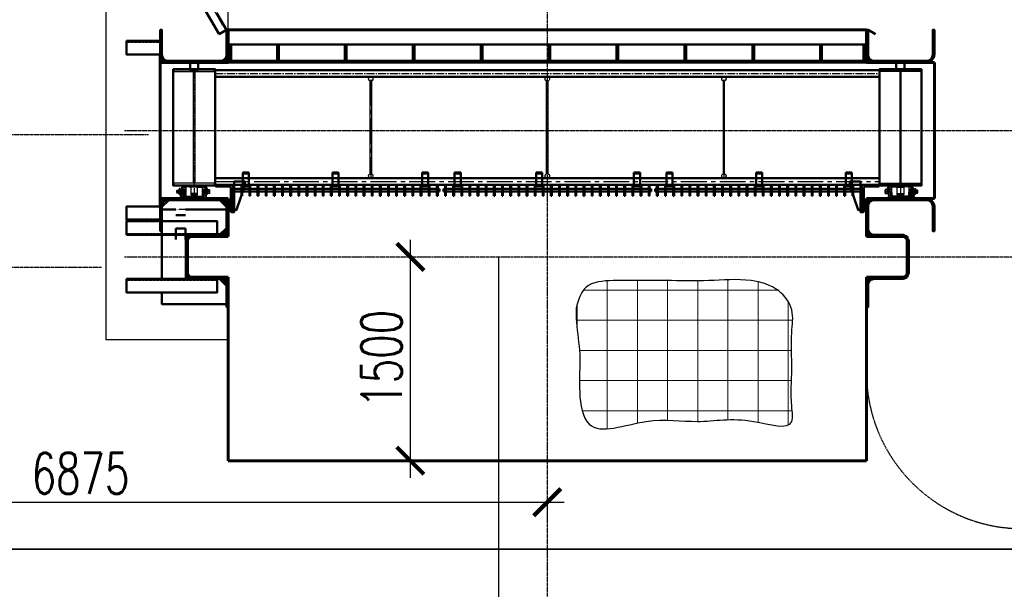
# Model space of a CAD drawing. Header units: millimetres. Extents: x 42975 to 708721, y 118172 to 172014.
# Tile 11 of 73: x 315689 to 322940, y 128891 to 133082. Entities that reach past the tile are written whole.
import ezdxf

# ---------------------------------------------------------------- set-up
doc = ezdxf.new("R2010")
doc.units = ezdxf.units.MM
for name, pattern in [('ACAD_ISO02W100', [15, 12, -3]), ('CENTER2', [28.575, 19.05, -3.175, 3.175, -3.175]), ('ГТО-1 Пунктир', [7, 5, -2]), ('осевая', [50.8, 31.75, -6.35, 6.35, -6.35]), ('штриховая 04-2', [6, 4, -2])]:
    doc.linetypes.add(name, pattern=pattern)
doc.layers.get('Defpoints').update_dxf_attribs({"color": 8})
for name, color, linetype, lineweight in [('ГТО-2_Бетон_025', 7, 'Continuous', 25), ('ГТО-2_Бетон_060', 3, 'Continuous', 60), ('ГТО-2_Линии_035', 2, 'Continuous', 35), ('ГТО-2_Оси_025', 6, 'осевая', 25), ('ГТО-2_Пунктир_025', 151, 'ГТО-1 Пунктир', 25), ('ГТО-2_Размеры_035', 2, 'Continuous', 35), ('ОЗиМ Линии', 7, 'Continuous', 25), ('ОЗиМ Металл', 1, 'Continuous', 50), ('ОЗиМ Металл штрих', 230, 'штриховая 04-2', 25), ('ОЗиМ Невидимый', 7, 'ACAD_ISO02W100', 25), ('ОЗиМ Размеры', 2, 'Continuous', 25), ('ОЗИМ_Штриховка', 252, 'Continuous', 18)]:
    doc.layers.add(name, color=color, linetype=linetype, lineweight=lineweight)
doc.layers.add('ГТО-2_Штриховка_018', color=7, linetype='Continuous', lineweight=18, true_color=0x6b6b6b)
doc.layers.add('ОЗиМ Оси', color=4, linetype='CENTER2')
doc.layers.add('ОЗИМ_Размеры', color=7, linetype='Continuous')
doc.styles.add('RomanS', font='romans.shx', dxfattribs={"width": 0.7})
doc.dimstyles.new('M100', dxfattribs={"dimscale": 100, "dimtxt": 3, "dimasz": 2, "dimexe": 1.25, "dimexo": 0.625, "dimtad": 3, "dimtoh": 1, "dimdec": 0, "dimtxsty": 'RomanS', "dimblk": 'OBLIQUE', "dimcen": 3, "dimclrt": 2, "dimaunit": 1, "dimadec": 4, "dimazin": 0, "dimtfac": 1, "dimtdec": 0, "dimtmove": 0, "dimatfit": 3, "dimfxl": 1, "dimtfill": 1, "dimarcsym": 0})
doc.dimstyles.new('MOSOBL 1-100 (мм)', dxfattribs={"dimscale": 100, "dimtxt": 3, "dimasz": 2, "dimexe": 1.25, "dimexo": 0.625, "dimtad": 1, "dimdec": 0, "dimzin": 9, "dimtxsty": 'RomanS', "dimblk": 'ARCHTICK', "dimcen": 2.5, "dimdle": 1.25, "dimclrd": 7, "dimclre": 7, "dimclrt": 2, "dimadec": 0, "dimazin": 0, "dimtfac": 1, "dimtdec": 0, "dimtmove": 1, "dimatfit": 3, "dimfxl": 1, "dimtfill": 1, "dimlwd": 25, "dimlwe": 25, "dimarcsym": 0})
pattern_1 = [(135, (-21397.2945, -32584.423), (-6.735192, -6.735192), [])]
pattern_2 = [(135, (-21397.2945, -32404.423), (-6.735192, -6.735192), [])]
pattern_3 = [(225, (-21106.835, -32584.423), (6.735192, -6.735192), [])]

# ---------------------------------------------------------------- blocks, each defined once
blk = doc.blocks.new('_Oblique')
at = {"color": 0, "linetype": 'ByBlock', "lineweight": -2}
blk.add_line((-0.5, -0.5), (0.5, 0.5), dxfattribs=at)
blk = doc.blocks.new('*D51')
at = {"layer": 'Defpoints', "color": 0, "transparency": 16777216}
for p in [(370324.6, 134437.2), (307024.6, 128737.2), (370324.6, 121155.3)]:
    blk.add_point(p, dxfattribs=at)
at = {"layer": 'ОЗИМ_Размеры', "color": 0, "lineweight": -2, "transparency": 16777216}
for p, q in [((370324.6, 134374.7), (370324.6, 121030.3)), ((307024.6, 128674.7), (307024.6, 121030.3)), ((307024.6, 121155.3), (370324.6, 121155.3))]:
    blk.add_line(p, q, dxfattribs=at)
at = {"layer": 'ОЗИМ_Размеры', "color": 0, "lineweight": -2, "transparency": 16777216, "xscale": 200, "yscale": 200, "zscale": 200, "rotation": 180}
blk.add_blockref('_Oblique', (307024.6, 121155.3), dxfattribs=at)
at = {"layer": 'ОЗИМ_Размеры', "color": 0, "lineweight": -2, "transparency": 16777216, "xscale": 200, "yscale": 200, "zscale": 200}
blk.add_blockref('_Oblique', (370324.6, 121155.3), dxfattribs=at)
at = {"layer": 'ОЗИМ_Размеры', "color": 2, "transparency": 16777216, "insert": (338674.6, 121367.8), "char_height": 300, "attachment_point": 5, "style": 'RomanS', "bg_fill": 3, "box_fill_scale": 1.1, "bg_fill_color": 256, "bg_fill_true_color": 13158600, "bg_fill_transparency": 0}
blk.add_mtext('63300', dxfattribs=at)
blk = doc.blocks.new('A$C09596088')
at = {"layer": 'ГТО-2_Бетон_060'}
for p, q in [((2350, -1660), (-2350, -1660)), ((-2350, -1660), (-2350, -1900)), ((2350, -1900), (2350, -1660)), ((-2350, -1900), (-2850, -1900)), ((-2850, -1900), (-2850, -2900)), ((2850, -1900), (2350, -1900)), ((2850, -2900), (2850, -1900)), ((-2850, -2900), (-2350, -2900)), ((-2350, -2900), (-2350, -3180)), ((2350, -3180), (2350, -2900)), ((2350, -2900), (2850, -2900)), ((-2350, -3180), (-2650, -3180)), ((-2650, -3180), (-2650, -3480)), ((2650, -3180), (2350, -3180)), ((2650, -3480), (2650, -3180)), ((-2650, -3480), (-2350, -3480)), ((-2350, -3480), (-2350, -4830)), ((2350, -4830), (2350, -3480)), ((2350, -3480), (2650, -3480)), ((-2350, -4830), (2350, -4830))]:
    blk.add_line(p, q, dxfattribs=at)
blk = doc.blocks.new('A$C4CA01584')
blk.add_line((59, 130), (62, 127))
at = {"layer": 'ОЗиМ Линии'}
for p, q in [((42, 146), (42, 130)), ((50, 146), (42, 146)), ((50, 130), (50, 146)), ((114, 180), (415, 180)), ((114, 164), (138, 164)), ((138, 164), (138, 180)), ((138, 164), (138, 44)), ((138, 164), (138, 134)), ((312, 164), (212, 164)), ((212, 164), (212, 60)), ((312, 60), (312, 164)), ((386, 164), (386, 180)), ((386, 44), (386, 164)), ((386, 164), (414, 164)), ((414, 164), (415, 164)), ((12, 120), (7, 115)), ((7, 85), (7, 115)), ((12, 80), (7, 85)), ((8, 116), (30, 116)), ((8, 84), (30, 84)), ((12, 120), (30, 120)), ((12, 80), (12, 120)), ((30, 80), (12, 80)), ((30, 127), (34, 130)), ((30, 73), (30, 127)), ((34, 70), (30, 73)), ((34, 130), (59, 130)), ((34, 100), (59, 100)), ((59, 70), (34, 70)), ((42, 62), (42, 70)), ((50, 70), (50, 62)), ((62, 73), (59, 70)), ((64, 65), (59, 60)), ((59, 30), (59, 60)), ((64, 25), (59, 30)), ((60, 61), (82, 61)), ((60, 29), (82, 29)), ((62, 63), (62, 137)), ((68, 137), (62, 137)), ((64, 65), (82, 65)), ((64, 25), (64, 65)), ((82, 25), (64, 25)), ((68, 137), (68, 137)), ((68, 65), (68, 134)), ((68, 134), (84, 134)), ((82, 72), (86, 75)), ((82, 18), (82, 72)), ((86, 15), (82, 18)), ((84, 134), (84, 75)), ((90, 120), (84, 120)), ((90, 81), (84, 81)), ((86, 75), (111, 75)), ((102, 15), (86, 15)), ((90, 75), (90, 137)), ((90, 137), (96, 137)), ((94, 91), (94, 75)), ((102, 91), (94, 91)), ((94, 7), (94, 15)), ((96, 124), (96, 143)), ((96, 143), (112, 143)), ((96, 124), (96, 91)), ((102, 75), (102, 91)), ((120, 20), (102, 20)), ((102, 0), (102, 18)), ((102, 15), (102, 7)), ((102, 7), (422, 8)), ((422, 0), (102, 0)), ((111, 75), (114, 72)), ((112, 124), (112, 143)), ((138, 135), (112, 135)), ((112, 124), (112, 108)), ((112, 108), (112, 75)), ((114, 82), (114, 20)), ((120, 82), (114, 82)), ((114, 72), (114, 20)), ((136, 90), (120, 90)), ((120, 90), (120, 14)), ((120, 74), (136, 74)), ((136, 24), (120, 24)), ((120, 14), (404, 14)), ((136, 24), (136, 90)), ((212, 24), (136, 24)), ((148, 34), (376, 34)), ((302, 71), (222, 71)), ((222, 57), (222, 71)), ((302, 64), (222, 64)), ((222, 57), (222, 50)), ((222, 55), (302, 55)), ((222, 50), (302, 50)), ((302, 55), (302, 71)), ((302, 50), (302, 55)), ((388, 24), (312, 24)), ((386, 135), (412, 135)), ((404, 90), (388, 90)), ((388, 90), (388, 24)), ((388, 74), (404, 74)), ((388, 24), (404, 24)), ((404, 20), (404, 90)), ((404, 73), (408, 76)), ((404, 14), (404, 73)), ((404, 20), (422, 20)), ((408, 76), (433, 76)), ((433, 46), (408, 46)), ((412, 109), (412, 144)), ((412, 144), (428, 144)), ((412, 109), (412, 76)), ((422, 20), (422, 0)), ((433, 16), (422, 16)), ((428, 144), (428, 76)), ((428, 138), (434, 138)), ((433, 76), (436, 73)), ((436, 19), (433, 16)), ((434, 138), (434, 101)), ((434, 121), (439, 121)), ((434, 101), (434, 75)), ((434, 81), (440, 81)), ((436, 73), (436, 19)), ((439, 135), (439, 61)), ((440, 134), (455, 134)), ((440, 61), (455, 61)), ((455, 135), (455, 61)), ((455, 128), (459, 131)), ((455, 74), (455, 128)), ((459, 71), (455, 74)), ((459, 131), (484, 131)), ((484, 101), (459, 101)), ((484, 71), (459, 71)), ((484, 131), (487, 128)), ((487, 74), (484, 71)), ((487, 128), (487, 74))]:
    blk.add_line(p, q, dxfattribs=at)
for centre, radius, start, end in [((114, 134), 46, 90.0138, 180.0138), ((114, 134), 30, 90.0138, 180.0138), ((409, 135), 46, 0.2134, 82.9835), ((409, 135), 30, 0.2134, 79.6044), ((65, 115), 34.2, 154.006, 206.0217), ((65, 85), 34.2, 154.006, 206.0217), ((46, 62), 4.01, 181.9023, 4.2363), ((28, 115), 34.2, 334.006, 26.0217), ((28, 85), 34.2, 334.006, 26.0217), ((116, 60), 34.2, 154.006, 206.0217), ((116, 30), 34.2, 154.006, 206.0217), ((98, 7), 4.01, 181.9023, 4.2363), ((80, 60), 34.2, 334.006, 26.0217), ((80, 30), 34.2, 343.7778, 26.0217), ((148, 44), 10, 180.0138, 270.0138), ((222, 60), 10, 180.0138, 270.0138), ((212, 34), 10, 270.0138, 0.0138), ((302, 60), 10, 270.0138, 0.0138), ((312, 34), 10, 180.0138, 270.0138), ((376, 44), 10, 270.0138, 0.0138), ((438, 61), 34.2, 154.006, 206.0217), ((438, 31), 34.2, 154.006, 197.7367), ((402, 61), 34.2, 334.006, 26.0217), ((402, 31), 34.2, 334.006, 26.0217), ((490, 116), 34.2, 154.006, 206.0217), ((490, 86), 34.2, 154.006, 206.0217), ((453, 116), 34.2, 334.006, 26.0217), ((453, 86), 34.2, 334.006, 26.0217)]:
    blk.add_arc(centre, radius, start, end, dxfattribs=at)
at = {"layer": 'ОЗиМ Металл'}
for p, q in [((86, 45), (111, 45)), ((102, 18), (102, 20)), ((102, 20), (102, 20)), ((102, 20), (102, 20)), ((302, 34), (302, 34)), ((439, 61), (440, 61))]:
    blk.add_line(p, q, dxfattribs=at)
at = {"layer": 'ОЗиМ Металл штрих', "ltscale": 0.8}
for p, q in [((212, 164), (138, 164)), ((312, 164), (386, 164))]:
    blk.add_line(p, q, dxfattribs=at)
at = {"layer": 'ОЗиМ Металл штрих', "ltscale": 0.5}
for p, q in [((42, 70), (42, 130)), ((50, 70), (50, 130)), ((94, 15), (94, 75)), ((102, 15), (102, 75)), ((112, 124), (138, 124)), ((136, 24), (136, 14)), ((386, 125), (412, 125)), ((388, 24), (388, 14))]:
    blk.add_line(p, q, dxfattribs=at)
at = {"layer": 'ОЗиМ Оси', "ltscale": 0.5}
for p, q in [((0, 100), (141, 100)), ((145, 45), (49, 45)), ((377, 46), (445, 46)), ((496, 101), (384, 101))]:
    blk.add_line(p, q, dxfattribs=at)
blk = doc.blocks.new('Блок крепления панели ст')
at = {"layer": 'ОЗиМ Металл'}
for p, q in [((-16742.7, -79.6), (-16742.7, -179.6)), ((-16697.7, -79.6), (-16742.7, -79.6)), ((-16697.7, -79.6), (-16697.7, -179.6)), ((-16697.7, -179.6), (-16742.7, -179.6))]:
    blk.add_line(p, q, dxfattribs=at)
at = {"layer": 'ОЗиМ Металл штрих'}
blk.add_line((-16697.7, -89.6), (-16742.7, -89.6), dxfattribs=at)
blk = doc.blocks.new('ОЗиМ_Реш.план')
at = {"layer": 'ОЗиМ Металл'}
for p, q in [((17, 83.5), (17, 3.5)), ((17, 83.5), (23, 83.5)), ((23, 3.5), (23, 83.5)), ((77, 83.5), (77, 3.5)), ((77, 83.5), (83, 83.5)), ((83, 3.5), (83, 83.5)), ((137, 83.5), (137, 3.5)), ((137, 83.5), (143, 83.5)), ((143, 3.5), (143, 83.5)), ((197, 83.5), (197, 3.5)), ((197, 83.5), (203, 83.5)), ((203, 3.5), (203, 83.5)), ((257, 83.5), (257, 3.5)), ((257, 83.5), (263, 83.5)), ((263, 3.5), (263, 83.5)), ((317, 83.5), (317, 3.5)), ((317, 83.5), (323, 83.5)), ((323, 3.5), (323, 83.5)), ((377, 83.5), (377, 3.5)), ((377, 83.5), (383, 83.5)), ((383, 3.5), (383, 83.5)), ((437, 83.5), (437, 3.5)), ((437, 83.5), (443, 83.5)), ((443, 3.5), (443, 83.5)), ((497, 83.5), (497, 3.5)), ((497, 83.5), (503, 83.5)), ((503, 3.5), (503, 83.5)), ((557, 83.5), (557, 3.5)), ((557, 83.5), (563, 83.5)), ((563, 3.5), (563, 83.5)), ((617, 83.5), (617, 3.5)), ((617, 83.5), (623, 83.5)), ((623, 3.5), (623, 83.5)), ((677, 83.5), (677, 3.5)), ((677, 83.5), (683, 83.5)), ((683, 3.5), (683, 83.5)), ((737, 83.5), (737, 3.5)), ((737, 83.5), (743, 83.5)), ((743, 3.5), (743, 83.5)), ((797, 83.5), (797, 3.5)), ((797, 83.5), (803, 83.5)), ((803, 3.5), (803, 83.5)), ((857, 83.5), (857, 3.5)), ((857, 83.5), (863, 83.5)), ((863, 3.5), (863, 83.5)), ((917, 83.5), (917, 3.5)), ((917, 83.5), (923, 83.5)), ((923, 3.5), (923, 83.5)), ((977, 83.5), (977, 3.5)), ((977, 83.5), (983, 83.5)), ((983, 3.5), (983, 83.5)), ((1037, 83.5), (1037, 3.5)), ((1037, 83.5), (1043, 83.5)), ((1043, 3.5), (1043, 83.5)), ((1097, 83.5), (1097, 3.5)), ((1097, 83.5), (1103, 83.5)), ((1103, 3.5), (1103, 83.5)), ((1157, 83.5), (1157, 3.5)), ((1157, 83.5), (1163, 83.5)), ((1163, 3.5), (1163, 83.5)), ((1217, 83.5), (1217, 3.5)), ((1217, 83.5), (1223, 83.5)), ((1223, 3.5), (1223, 83.5)), ((1277, 83.5), (1277, 3.5)), ((1277, 83.5), (1283, 83.5)), ((1283, 3.5), (1283, 83.5)), ((1337, 83.5), (1337, 3.5)), ((1337, 83.5), (1343, 83.5)), ((1343, 3.5), (1343, 83.5)), ((1397, 83.5), (1397, 3.5)), ((1397, 83.5), (1403, 83.5)), ((1403, 3.5), (1403, 83.5)), ((1457, 83.5), (1457, 3.5)), ((1457, 83.5), (1463, 83.5)), ((1463, 3.5), (1463, 83.5)), ((1517, 83.5), (1517, 3.5)), ((1517, 83.5), (1523, 83.5)), ((1523, 3.5), (1523, 83.5)), ((5, 53.5), (17, 53.5)), ((5, 53.5), (5, 33.5)), ((5, 33.5), (17, 33.5)), ((17, 3.5), (23, 3.5)), ((23, 53.5), (77, 53.5)), ((23, 33.5), (77, 33.5)), ((77, 3.5), (83, 3.5)), ((83, 53.5), (137, 53.5)), ((83, 33.5), (137, 33.5)), ((137, 3.5), (143, 3.5)), ((143, 53.5), (197, 53.5)), ((143, 33.5), (197, 33.5)), ((197, 3.5), (203, 3.5)), ((203, 53.5), (257, 53.5)), ((203, 33.5), (257, 33.5)), ((257, 3.5), (263, 3.5)), ((263, 53.5), (317, 53.5)), ((263, 33.5), (317, 33.5)), ((317, 3.5), (323, 3.5)), ((323, 53.5), (377, 53.5)), ((323, 33.5), (377, 33.5)), ((377, 3.5), (383, 3.5)), ((383, 53.5), (437, 53.5)), ((383, 33.5), (437, 33.5)), ((437, 3.5), (443, 3.5)), ((443, 53.5), (497, 53.5)), ((443, 33.5), (497, 33.5)), ((497, 3.5), (503, 3.5)), ((503, 53.5), (557, 53.5)), ((503, 33.5), (557, 33.5)), ((557, 3.5), (563, 3.5)), ((563, 53.5), (617, 53.5)), ((563, 33.5), (617, 33.5)), ((617, 3.5), (623, 3.5)), ((623, 53.5), (677, 53.5)), ((623, 33.5), (677, 33.5)), ((677, 3.5), (683, 3.5)), ((683, 53.5), (737, 53.5)), ((683, 33.5), (737, 33.5)), ((737, 3.5), (743, 3.5)), ((743, 53.5), (797, 53.5)), ((743, 33.5), (797, 33.5)), ((797, 3.5), (803, 3.5)), ((803, 53.5), (857, 53.5)), ((803, 33.5), (857, 33.5)), ((857, 3.5), (863, 3.5)), ((863, 53.5), (917, 53.5)), ((863, 33.5), (917, 33.5)), ((917, 3.5), (923, 3.5)), ((923, 53.5), (977, 53.5)), ((923, 33.5), (977, 33.5)), ((977, 3.5), (983, 3.5)), ((983, 53.5), (1037, 53.5)), ((983, 33.5), (1037, 33.5)), ((1037, 3.5), (1043, 3.5)), ((1043, 53.5), (1097, 53.5)), ((1043, 33.5), (1097, 33.5)), ((1097, 3.5), (1103, 3.5)), ((1103, 53.5), (1157, 53.5)), ((1103, 33.5), (1157, 33.5)), ((1157, 3.5), (1163, 3.5)), ((1163, 53.5), (1217, 53.5)), ((1163, 33.5), (1217, 33.5)), ((1217, 3.5), (1223, 3.5)), ((1223, 53.5), (1277, 53.5)), ((1223, 33.5), (1277, 33.5)), ((1277, 3.5), (1283, 3.5)), ((1283, 53.5), (1337, 53.5)), ((1283, 33.5), (1337, 33.5)), ((1337, 3.5), (1343, 3.5)), ((1343, 53.5), (1397, 53.5)), ((1343, 33.5), (1397, 33.5)), ((1397, 3.5), (1403, 3.5)), ((1403, 53.5), (1457, 53.5)), ((1403, 33.5), (1457, 33.5)), ((1457, 3.5), (1463, 3.5)), ((1463, 53.5), (1517, 53.5)), ((1463, 33.5), (1517, 33.5)), ((1517, 3.5), (1523, 3.5)), ((1535, 53.5), (1523, 53.5)), ((1535, 33.5), (1523, 33.5)), ((1535, 53.5), (1535, 33.5))]:
    blk.add_line(p, q, dxfattribs=at)
at = {"layer": 'ОЗиМ Оси'}
for p, q in [((20, 0), (20, 86.7)), ((80, 0), (80, 86.7)), ((140, 0), (140, 86.7)), ((200, 0), (200, 86.7)), ((260, 0), (260, 86.7)), ((320, 0), (320, 86.7)), ((380, 0), (380, 86.7)), ((440, 0), (440, 86.7)), ((500, 0), (500, 86.7)), ((560, 0), (560, 86.7)), ((620, 0), (620, 86.7)), ((680, 0), (680, 86.7)), ((740, 0), (740, 86.7)), ((800, 0), (800, 86.7)), ((860, 0), (860, 86.7)), ((920, 0), (920, 86.7)), ((980, 0), (980, 86.7)), ((1040, 0), (1040, 86.7)), ((1100, 0), (1100, 86.7)), ((1160, 0), (1160, 86.7)), ((1220, 0), (1220, 86.7)), ((1280, 0), (1280, 86.7)), ((1340, 0), (1340, 86.7)), ((1400, 0), (1400, 86.7)), ((1460, 0), (1460, 86.7)), ((1520, 0), (1520, 86.7))]:
    blk.add_line(p, q, dxfattribs=at)
blk = doc.blocks.new('A$C248B62E5')
at = {"layer": 'ОЗиМ Металл'}
for p, q in [((-5166.5, -400), (-5166.5, -600)), ((-533.5, -400), (-533.5, -600))]:
    blk.add_line(p, q, dxfattribs=at)
for points in [[(-5295, -405), (-5605, -405), (-5605, 450.1), (-5295, 450.1)], [(-405, -405), (-95, -405), (-95, 450.1), (-405, 450.1)]]:
    blk.add_lwpolyline(points, close=True, dxfattribs=at)
for points in [[(-5425, 500, -0.414214), (-5420, 495), (-5420, 445.1), (-5480, 445.1), (-5480, 495, -0.414214), (-5475, 500)], [(-275, 500, 0.414214), (-280, 495), (-280, 445.1), (-220, 445.1), (-220, 495, 0.414214), (-225, 500)]]:
    blk.add_lwpolyline(points, format="xyb", close=True, dxfattribs=at)
for points in [[(-405, 445.1), (-5295, 445.1)], [(-405, 395.1), (-5295, 395.1)], [(-5295, -350), (-405, -350)], [(-5360.2, -405), (-5360.2, -410), (-5540.2, -410), (-5540.2, -405)], [(-405, -400), (-5295, -400)], [(-5155.3, -585), (-5138, -585), (-5078, -405), (-5078, -375), (-5155.3, -375), (-5155.3, -400), (-5155.3, -400)], [(-544.7, -585), (-562, -585), (-622, -405), (-622, -375), (-544.7, -375), (-544.7, -400), (-544.7, -400)], [(-339.8, -405), (-339.8, -410), (-159.8, -410), (-159.8, -405)]]:
    blk.add_lwpolyline(points, dxfattribs=at)
for points in [[(-5155.3, -400), (-5155.3, -600), (-5168, -600), (-5175.3, -600, -0.414214), (-5180, -595.3), (-5180, -426, 0.414214), (-5194, -412), (-5288.3, -412, -0.414214), (-5293, -407.3), (-5293, -400)], [(-544.7, -400), (-544.7, -600), (-532, -600), (-524.7, -600, 0.414214), (-520, -595.3), (-520, -426, -0.414214), (-506, -412), (-411.7, -412, 0.414214), (-407, -407.3), (-407, -400)]]:
    blk.add_lwpolyline(points, format="xyb", dxfattribs=at)
at = {"layer": 'ОЗиМ Металл штрих', "ltscale": 0.7}
for p, q in [((-5149, 445.1), (-5078, 445.1)), ((-5168, -400), (-5168, -600)), ((-532, -400), (-532, -600))]:
    blk.add_line(p, q, dxfattribs=at)
for points in [[(-5300, 445.1), (-5600, 445.1), (-5600, 433.1), (-5300, 433.1)], [(-400, 445.1), (-100, 445.1), (-100, 433.1), (-400, 433.1)], [(-5445, -388), (-5455, -388), (-5455, 433.1), (-5445, 433.1)], [(-255, -388), (-245, -388), (-245, 433.1), (-255, 433.1)], [(-5300, -388), (-5600, -388), (-5600, -400), (-5300, -400)], [(-400, -388), (-100, -388), (-100, -400), (-400, -400)]]:
    blk.add_lwpolyline(points, close=True, dxfattribs=at)
at = {"layer": 'ОЗиМ Металл штрих'}
for points in [[(-4155, 363.1), (-4145, 363.1), (-4145, -318), (-4155, -318)], [(-2855, 363.1), (-2845, 363.1), (-2845, -318), (-2855, -318)], [(-1545, 363.1), (-1555, 363.1), (-1555, -318), (-1545, -318)]]:
    blk.add_lwpolyline(points, close=True, dxfattribs=at)
for centre in [(-4150, 379.1), (-2850, 379.1), (-1550, 379.1), (-4150, -334), (-2850, -334), (-1550, -334)]:
    blk.add_circle(centre, 16, dxfattribs=at)
at = {"layer": 'ОЗиМ Оси', "ltscale": 3}
for p, q in [((-5450, 434), (-5450, -500)), ((-5295, 420.1), (-405, 420.1)), ((-250, 434), (-250, -500))]:
    blk.add_line(p, q, dxfattribs=at)
at = {"layer": 'ОЗиМ Оси', "ltscale": 10}
for p, q in [((-4150, 375.1), (-4150, -350)), ((-1550, 375.1), (-1550, -350)), ((-5295, -375), (-405, -375))]:
    blk.add_line(p, q, dxfattribs=at)
at = {"yscale": 0.5, "zscale": 0.5}
for p, xscale, rotation in [((-5581, -500), 0.5, 359.9723218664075), ((-119, -500), -0.5, 0.02767813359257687)]:
    blk.add_blockref('A$C4CA01584', p, dxfattribs=dict(at, xscale=xscale, rotation=rotation))
at = {"layer": 'ОЗиМ Линии', "xscale": -1}
for p in [(-21790.2, -230.4), (-21130.2, -230.4), (-20470.2, -230.4), (-20230.2, -230.4), (-19630.2, -230.4), (-18910.2, -230.4), (-18670.2, -230.4), (-18010.2, -230.4), (-17350.2, -230.4)]:
    blk.add_blockref('Блок крепления панели ст', p, dxfattribs=at)
at = {"layer": 'ОЗиМ Размеры', "xscale": -1}
blk.add_blockref('ОЗиМ_Реш.план', (-3640, -483.5), dxfattribs=at)
at = {"layer": 'ОЗиМ Размеры'}
for p in [(-3620, -483.5), (-2060, -483.5)]:
    blk.add_blockref('ОЗиМ_Реш.план', p, dxfattribs=at)
blk = doc.blocks.new('A$C1AAF776F')
at = {"layer": 'ОЗиМ Размеры'}
h = blk.add_hatch(dxfattribs=at)
h.set_pattern_fill('ANSI31', color=256, scale=5)
h.set_pattern_definition([(45, (-9940.457, -3278.972), (-11.22532, 11.22532), [])])
h.paths.add_polyline_path([(-1978, -1778), (-1990, -1778), (-1990, -1888), (-1978, -1888)])
h = blk.add_hatch(dxfattribs=at)
h.set_pattern_fill('ANSI31', color=256, scale=5)
h.set_pattern_definition([(45, (-9440.457, -3278.972), (-11.22532, 11.22532), [])])
h.paths.add_polyline_path([(-1478, -1778), (-1490, -1778), (-1490, -1888), (-1478, -1888)])
h = blk.add_hatch(dxfattribs=at)
h.set_pattern_fill('ANSI31', color=256, scale=5)
h.set_pattern_definition([(45, (-8940.457, -3278.972), (-11.22532, 11.22532), [])])
h.paths.add_polyline_path([(-978, -1778), (-990, -1778), (-990, -1888), (-978, -1888)])
h = blk.add_hatch(dxfattribs=at)
h.set_pattern_fill('ANSI31', color=256, scale=5)
h.set_pattern_definition([(45, (-8440.457, -3278.972), (-11.22532, 11.22532), [])])
h.paths.add_polyline_path([(-478, -1778), (-490, -1778), (-490, -1888), (-478, -1888)])
h = blk.add_hatch(dxfattribs=at)
h.set_pattern_fill('ANSI31', color=256, scale=5)
h.set_pattern_definition([(45, (-7940.457, -3278.972), (-11.22532, 11.22532), [])])
h.paths.add_polyline_path([(22, -1778), (10, -1778), (10, -1888), (22, -1888)])
h = blk.add_hatch(dxfattribs=at)
h.set_pattern_fill('ANSI31', color=256, scale=5)
h.set_pattern_definition([(45, (-7440.457, -3278.972), (-11.22532, 11.22532), [])])
h.paths.add_polyline_path([(522, -1778), (510, -1778), (510, -1888), (522, -1888)])
h = blk.add_hatch(dxfattribs=at)
h.set_pattern_fill('ANSI31', color=256, scale=5)
h.set_pattern_definition([(45, (-6940.457, -3278.972), (-11.22532, 11.22532), [])])
h.paths.add_polyline_path([(1022, -1778), (1010, -1778), (1010, -1888), (1022, -1888)])
h = blk.add_hatch(dxfattribs=at)
h.set_pattern_fill('ANSI31', color=256, scale=5)
h.set_pattern_definition([(45, (-6440.457, -3278.972), (-11.22532, 11.22532), [])])
h.paths.add_polyline_path([(1522, -1778), (1510, -1778), (1510, -1888), (1522, -1888)])
h = blk.add_hatch(dxfattribs=at)
h.set_pattern_fill('ANSI31', color=256, scale=5)
h.set_pattern_definition([(45, (-5940.457, -3278.972), (-11.22532, 11.22532), [])])
h.paths.add_polyline_path([(2022, -1778), (2010, -1778), (2010, -1888), (2022, -1888)])
h = blk.add_hatch(dxfattribs=at)
h.set_pattern_fill('ANSI31', color=256, scale=4)
h.set_pattern_definition([(45, (-138492.075, 132894.625), (-8.9802561, 8.9802561), [])])
h.paths.add_polyline_path([(2329, -1778), (2341, -1778), (2341, -1888), (2329, -1888)])
at = {"layer": 'ОЗИМ_Штриховка'}
h = blk.add_hatch(dxfattribs=at)
h.set_pattern_fill('ANSI31', color=256, scale=3, angle=90)
h.set_pattern_definition(pattern_1)
edge = h.paths.add_edge_path()
edge.add_line((-2350, -1660), (-2350, -1840))
edge.add_arc((-2410, -1840), 60, -90, 0, ccw=False)
edge.add_line((-2410, -1900), (-2790, -1900))
edge.add_arc((-2790, -1840), 60, 180, 270, ccw=False)
edge.add_line((-2850, -1840), (-2850, -1660))
edge.add_line((-2850, -1660), (-2838, -1660))
edge.add_line((-2838, -1660), (-2838, -1840))
edge.add_arc((-2790, -1840), 48, 180, 270)
edge.add_line((-2790, -1888), (-2410, -1888))
edge.add_arc((-2410, -1840), 48, 270, 360)
edge.add_line((-2362, -1840), (-2362, -1660))
edge.add_line((-2362, -1660), (-2350, -1660))
h = blk.add_hatch(dxfattribs=at)
h.set_pattern_fill('ANSI31', color=256, scale=3, angle=90)
h.set_pattern_definition(pattern_1)
edge = h.paths.add_edge_path()
edge.add_line((2350, -1660), (2350, -1840))
edge.add_arc((2410, -1840), 60, 180, 270)
edge.add_line((2410, -1900), (2790, -1900))
edge.add_arc((2790, -1840), 60, 270, 360)
edge.add_line((2850, -1840), (2850, -1660))
edge.add_line((2850, -1660), (2838, -1660))
edge.add_line((2838, -1660), (2838, -1840))
edge.add_arc((2790, -1840), 48, 270, 360, ccw=False)
edge.add_line((2790, -1888), (2410, -1888))
edge.add_arc((2410, -1840), 48, 180, 270, ccw=False)
edge.add_line((2362, -1840), (2362, -1660))
edge.add_line((2362, -1660), (2350, -1660))
h = blk.add_hatch(dxfattribs=at)
h.set_pattern_fill('ANSI31', color=256, scale=3, angle=180)
h.set_pattern_definition(pattern_3)
edge = h.paths.add_edge_path()
edge.add_line((-2350, -3140), (-2350, -2960))
edge.add_arc((-2410, -2960), 60, 0, 90)
edge.add_line((-2410, -2900), (-2790, -2900))
edge.add_arc((-2790, -2960), 60, 90, 180)
edge.add_line((-2850, -2960), (-2850, -3140))
edge.add_line((-2850, -3140), (-2838, -3140))
edge.add_line((-2838, -3140), (-2838, -2960))
edge.add_arc((-2790, -2960), 48, 90, 180, ccw=False)
edge.add_line((-2790, -2912), (-2410, -2912))
edge.add_arc((-2410, -2960), 48, 0, 90, ccw=False)
edge.add_line((-2362, -2960), (-2362, -3140))
edge.add_line((-2362, -3140), (-2350, -3140))
h = blk.add_hatch(dxfattribs=at)
h.set_pattern_fill('ANSI31', color=256, scale=3, angle=180)
h.set_pattern_definition(pattern_3)
edge = h.paths.add_edge_path()
edge.add_line((2350, -3140), (2350, -2960))
edge.add_arc((2410, -2960), 60, 90, 180, ccw=False)
edge.add_line((2410, -2900), (2790, -2900))
edge.add_arc((2790, -2960), 60, 0, 90, ccw=False)
edge.add_line((2850, -2960), (2850, -3140))
edge.add_line((2850, -3140), (2838, -3140))
edge.add_line((2838, -3140), (2838, -2960))
edge.add_arc((2790, -2960), 48, 0, 90)
edge.add_line((2790, -2912), (2410, -2912))
edge.add_arc((2410, -2960), 48, 90, 180)
edge.add_line((2362, -2960), (2362, -3140))
edge.add_line((2362, -3140), (2350, -3140))
h = blk.add_hatch(dxfattribs=at)
h.set_pattern_fill('ANSI31', color=256, scale=3, angle=90)
h.set_pattern_definition(pattern_2)
edge = h.paths.add_edge_path()
edge.add_arc((-2610, -3440), 40, 180, 270)
edge.add_line((-2610, -3480), (-2410, -3480))
edge.add_arc((-2410, -3540), 60, 0, 90, ccw=False)
edge.add_line((-2350, -3540), (-2350, -3700))
edge.add_line((-2350, -3700), (-2362, -3700))
edge.add_line((-2362, -3700), (-2362, -3540))
edge.add_arc((-2410, -3540), 48, 360, 450)
edge.add_line((-2410, -3492), (-2610, -3492))
edge.add_arc((-2610, -3440), 52, 180, 270, ccw=False)
edge.add_line((-2662, -3440), (-2662, -3220))
edge.add_arc((-2610, -3220), 52, 90, 180, ccw=False)
edge.add_line((-2610, -3168), (-2410, -3168))
edge.add_arc((-2410, -3120), 48, 270, 360)
edge.add_line((-2362, -3120), (-2362, -2960))
edge.add_line((-2362, -2960), (-2350, -2960))
edge.add_line((-2350, -2960), (-2350, -3120))
edge.add_arc((-2410, -3120), 60, -90, 0, ccw=False)
edge.add_line((-2410, -3180), (-2610, -3180))
edge.add_arc((-2610, -3220), 40, 90, 180)
edge.add_line((-2650, -3220), (-2650, -3440))
h = blk.add_hatch(dxfattribs=at)
h.set_pattern_fill('ANSI31', color=256, scale=3, angle=90)
h.set_pattern_definition(pattern_2)
edge = h.paths.add_edge_path()
edge.add_arc((2610, -3440), 40, -90, 0, ccw=False)
edge.add_line((2610, -3480), (2410, -3480))
edge.add_arc((2410, -3540), 60, 90, 180)
edge.add_line((2350, -3540), (2350, -3700))
edge.add_line((2350, -3700), (2362, -3700))
edge.add_line((2362, -3700), (2362, -3540))
edge.add_arc((2410, -3540), 48, 90, 180, ccw=False)
edge.add_line((2410, -3492), (2610, -3492))
edge.add_arc((2610, -3440), 52, 270, 360)
edge.add_line((2662, -3440), (2662, -3220))
edge.add_arc((2610, -3220), 52, 0, 90)
edge.add_line((2610, -3168), (2410, -3168))
edge.add_arc((2410, -3120), 48, 180, 270, ccw=False)
edge.add_line((2362, -3120), (2362, -2960))
edge.add_line((2362, -2960), (2350, -2960))
edge.add_line((2350, -2960), (2350, -3120))
edge.add_arc((2410, -3120), 60, 180, 270)
edge.add_line((2410, -3180), (2610, -3180))
edge.add_arc((2610, -3220), 40, 0, 90, ccw=False)
edge.add_line((2650, -3220), (2650, -3440))
at = {"layer": 'ГТО-2_Бетон_060'}
blk.add_line((2350, -1800), (2350, -1900), dxfattribs=at)
at = {"layer": 'ОЗиМ Металл'}
for p, q in [((2362, -1660), (2416.6, -1691.5)), ((-2350, -1768), (2350, -1768)), ((-2341, -1778), (-2341, -1888)), ((-2341, -1778), (-2329, -1778)), ((-2329, -1778), (-2329, -1888)), ((-1990, -1778), (-1990, -1888)), ((-1990, -1778), (-1978, -1778)), ((-1978, -1778), (-1978, -1888)), ((-1490, -1778), (-1490, -1888)), ((-1490, -1778), (-1478, -1778)), ((-1478, -1778), (-1478, -1888)), ((-990, -1778), (-990, -1888)), ((-990, -1778), (-978, -1778)), ((-978, -1778), (-978, -1888)), ((-490, -1778), (-490, -1888)), ((-490, -1778), (-478, -1778)), ((-478, -1778), (-478, -1888)), ((10, -1778), (10, -1888)), ((10, -1778), (22, -1778)), ((22, -1778), (22, -1888)), ((510, -1778), (510, -1888)), ((510, -1778), (522, -1778)), ((522, -1778), (522, -1888)), ((1010, -1778), (1010, -1888)), ((1010, -1778), (1022, -1778)), ((1022, -1778), (1022, -1888)), ((1510, -1778), (1510, -1888)), ((1510, -1778), (1522, -1778)), ((1522, -1778), (1522, -1888)), ((2010, -1778), (2010, -1888)), ((2010, -1778), (2022, -1778)), ((2022, -1778), (2022, -1888)), ((2329, -1778), (2329, -1888)), ((2341, -1778), (2329, -1778)), ((2341, -1778), (2341, -1888)), ((2344.7, -1800), (2344.7, -1800)), ((2344.7, -1800), (2344.7, -1800)), ((2344.7, -1800), (2344.7, -1800)), ((2350, -1823), (2350, -1768)), ((-2350, -1888), (2350, -1888)), ((-2350, -1900), (2350, -1900))]:
    blk.add_line(p, q, dxfattribs=at)
for points in [[(-2350, -1660), (-2350, -1840, -0.414214), (-2410, -1900), (-2790, -1900, -0.414214), (-2850, -1840), (-2850, -1660), (-2838, -1660), (-2838, -1840, 0.414214), (-2790, -1888), (-2410, -1888, 0.414214), (-2362, -1840), (-2362, -1660)], [(2350, -1660), (2350, -1840, 0.414214), (2410, -1900), (2790, -1900, 0.414214), (2850, -1840), (2850, -1660), (2838, -1660), (2838, -1840, -0.414214), (2790, -1888), (2410, -1888, -0.414214), (2362, -1840), (2362, -1660)], [(-2350, -3140), (-2350, -2960, 0.414214), (-2410, -2900), (-2790, -2900, 0.414214), (-2850, -2960), (-2850, -3140), (-2838, -3140), (-2838, -2960, -0.414214), (-2790, -2912), (-2410, -2912, -0.414214), (-2362, -2960), (-2362, -3140)], [(2350, -3140), (2350, -2960, -0.414214), (2410, -2900), (2790, -2900, -0.414214), (2850, -2960), (2850, -3140), (2838, -3140), (2838, -2960, 0.414214), (2790, -2912), (2410, -2912, 0.414214), (2362, -2960), (2362, -3140)], [(-2650, -3440, 0.414214), (-2610, -3480), (-2410, -3480, -0.414214), (-2350, -3540), (-2350, -3700), (-2362, -3700), (-2362, -3540, 0.414214), (-2410, -3492), (-2610, -3492, -0.414214), (-2662, -3440), (-2662, -3220, -0.414214), (-2610, -3168), (-2410, -3168, 0.414214), (-2362, -3120), (-2362, -2960), (-2350, -2960), (-2350, -3120, -0.414214), (-2410, -3180), (-2610, -3180, 0.414214), (-2650, -3220)], [(2650, -3440, -0.414214), (2610, -3480), (2410, -3480, 0.414214), (2350, -3540), (2350, -3700), (2362, -3700), (2362, -3540, -0.414214), (2410, -3492), (2610, -3492, 0.414214), (2662, -3440), (2662, -3220, 0.414214), (2610, -3168), (2410, -3168, -0.414214), (2362, -3120), (2362, -2960), (2350, -2960), (2350, -3120, 0.414214), (2410, -3180), (2610, -3180, -0.414214), (2650, -3220)]]:
    blk.add_lwpolyline(points, format="xyb", close=True, dxfattribs=at)
at = {"color": 5}
blk.add_blockref('A$C248B62E5', (2850, -2400), dxfattribs=at)
blk = doc.blocks.new('_ArchTick')
at = {"color": 0, "linetype": 'ByBlock', "const_width": 0.15}
blk.add_lwpolyline([(-0.5, -0.5), (0.5, 0.5)], dxfattribs=at)
blk = doc.blocks.new('*D95')
at = {"color": 7, "lineweight": 25, "transparency": 16777216}
for p, q in [((318566.4, 129712.2), (318566.4, 131462.2)), ((318628.9, 131337.2), (318691.4, 131337.2)), ((318503.9, 129837.2), (318441.4, 129837.2))]:
    blk.add_line(p, q, dxfattribs=at)
at = {"layer": 'Defpoints', "color": 0, "transparency": 16777216}
for p in [(318566.4, 131337.2), (318566.4, 131337.2), (318566.4, 129837.2)]:
    blk.add_point(p, dxfattribs=at)
at = {"color": 7, "lineweight": 25, "transparency": 16777216, "xscale": 200, "yscale": 200, "zscale": 200}
for p, rotation in [((318566.4, 131337.2), 90), ((318566.4, 129837.2), 270)]:
    blk.add_blockref('_ArchTick', p, dxfattribs=dict(at, rotation=rotation))
at = {"color": 2, "transparency": 16777216, "insert": (318353.9, 130587.2), "char_height": 300, "attachment_point": 5, "rotation": 90, "style": 'RomanS', "bg_fill": 3, "box_fill_scale": 1.1, "bg_fill_color": 256, "bg_fill_true_color": 13158600, "bg_fill_transparency": 0}
blk.add_mtext('1500', dxfattribs=at)
blk = doc.blocks.new('A$C07D94914')
at = {"layer": 'ОЗИМ_Штриховка'}
h = blk.add_hatch(dxfattribs=at)
h.set_pattern_fill('ANSI31', color=256, scale=3, angle=90)
h.set_pattern_definition(pattern_1)
edge = h.paths.add_edge_path()
edge.add_line((-2350, -1660), (-2350, -1840))
edge.add_arc((-2410, -1840), 60, -90, 0, ccw=False)
edge.add_line((-2410, -1900), (-2790, -1900))
edge.add_arc((-2790, -1840), 60, 180, 270, ccw=False)
edge.add_line((-2850, -1840), (-2850, -1660))
edge.add_line((-2850, -1660), (-2838, -1660))
edge.add_line((-2838, -1660), (-2838, -1840))
edge.add_arc((-2790, -1840), 48, 180, 270)
edge.add_line((-2790, -1888), (-2410, -1888))
edge.add_arc((-2410, -1840), 48, 270, 360)
edge.add_line((-2362, -1840), (-2362, -1660))
edge.add_line((-2362, -1660), (-2350, -1660))
h = blk.add_hatch(dxfattribs=at)
h.set_pattern_fill('ANSI31', color=256, scale=3, angle=180)
h.set_pattern_definition(pattern_3)
edge = h.paths.add_edge_path()
edge.add_line((-2350, -3140), (-2350, -2960))
edge.add_arc((-2410, -2960), 60, 0, 90)
edge.add_line((-2410, -2900), (-2790, -2900))
edge.add_arc((-2790, -2960), 60, 90, 180)
edge.add_line((-2850, -2960), (-2850, -3140))
edge.add_line((-2850, -3140), (-2838, -3140))
edge.add_line((-2838, -3140), (-2838, -2960))
edge.add_arc((-2790, -2960), 48, 90, 180, ccw=False)
edge.add_line((-2790, -2912), (-2410, -2912))
edge.add_arc((-2410, -2960), 48, 0, 90, ccw=False)
edge.add_line((-2362, -2960), (-2362, -3140))
edge.add_line((-2362, -3140), (-2350, -3140))
h = blk.add_hatch(dxfattribs=at)
h.set_pattern_fill('ANSI31', color=256, scale=3, angle=90)
h.set_pattern_definition(pattern_2)
edge = h.paths.add_edge_path()
edge.add_arc((-2610, -3440), 40, 180, 270)
edge.add_line((-2610, -3480), (-2410, -3480))
edge.add_arc((-2410, -3540), 60, 0, 90, ccw=False)
edge.add_line((-2350, -3540), (-2350, -3700))
edge.add_line((-2350, -3700), (-2362, -3700))
edge.add_line((-2362, -3700), (-2362, -3540))
edge.add_arc((-2410, -3540), 48, 360, 450)
edge.add_line((-2410, -3492), (-2610, -3492))
edge.add_arc((-2610, -3440), 52, 180, 270, ccw=False)
edge.add_line((-2662, -3440), (-2662, -3220))
edge.add_arc((-2610, -3220), 52, 90, 180, ccw=False)
edge.add_line((-2610, -3168), (-2410, -3168))
edge.add_arc((-2410, -3120), 48, 270, 360)
edge.add_line((-2362, -3120), (-2362, -2960))
edge.add_line((-2362, -2960), (-2350, -2960))
edge.add_line((-2350, -2960), (-2350, -3120))
edge.add_arc((-2410, -3120), 60, -90, 0, ccw=False)
edge.add_line((-2410, -3180), (-2610, -3180))
edge.add_arc((-2610, -3220), 40, 90, 180)
edge.add_line((-2650, -3220), (-2650, -3440))
at = {"layer": 'ГТО-2_Бетон_060'}
blk.add_lwpolyline([(-2850, -2960), (-2850, -1840)], dxfattribs=at)
at = {"layer": 'ОЗиМ Линии'}
for p in [(-3250, -1420), (-2350, -3940)]:
    blk.add_line(p, (-3250, -3940), dxfattribs=at)
at = {"layer": 'ОЗиМ Металл'}
for p, q in [((-2416.6, -1691.5), (-2516.6, -1518.3)), ((-2362, -1660), (-2435, -1533.6)), ((-2362, -1660), (-2416.6, -1691.5)), ((-2341, -1778), (-2341, -1888)), ((-2341, -1778), (-2329, -1778)), ((-2329, -1778), (-2329, -1888)), ((-2735, -3022), (-2665, -3022)), ((-2735, -3122), (-2665, -3122)), ((-2735, -3122), (-2735, -3202)), ((-2665, -3122), (-2665, -3202))]:
    blk.add_line(p, q, dxfattribs=at)
for points in [[(-2350, -1660), (-2350, -1840, -0.414214), (-2410, -1900), (-2790, -1900, -0.414214), (-2850, -1840), (-2850, -1660), (-2838, -1660), (-2838, -1840, 0.414214), (-2790, -1888), (-2410, -1888, 0.414214), (-2362, -1840), (-2362, -1660)], [(-2350, -3140), (-2350, -2960, 0.414214), (-2410, -2900), (-2790, -2900, 0.414214), (-2850, -2960), (-2850, -3140), (-2838, -3140), (-2838, -2960, -0.414214), (-2790, -2912), (-2410, -2912, -0.414214), (-2362, -2960), (-2362, -3140)], [(-2650, -3440, 0.414214), (-2610, -3480), (-2410, -3480, -0.414214), (-2350, -3540), (-2350, -3700), (-2362, -3700), (-2362, -3540, 0.414214), (-2410, -3492), (-2610, -3492, -0.414214), (-2662, -3440), (-2662, -3220, -0.414214), (-2610, -3168), (-2410, -3168, 0.414214), (-2362, -3120), (-2362, -2960), (-2350, -2960), (-2350, -3120, -0.414214), (-2410, -3180), (-2610, -3180, 0.414214), (-2650, -3220)]]:
    blk.add_lwpolyline(points, format="xyb", close=True, dxfattribs=at)
for points in [[(-3100, -1740), (-2850, -1740), (-2850, -1840), (-3100, -1840)], [(-3100, -3060), (-2850, -3060), (-2850, -2960), (-3100, -2960)], [(-3100, -3168), (-2430, -3168), (-2430, -3068), (-3100, -3068)], [(-3100, -3492), (-2430, -3492), (-2430, -3592), (-3100, -3592)]]:
    blk.add_lwpolyline(points, close=True, dxfattribs=at)
for points in [[(-2665, -3162), (-2362, -3162), (-2362, -2962), (-2412, -2912), (-2788, -2912), (-2838, -2962), (-2838, -3162), (-2735, -3162)], [(-2838, -3068), (-2838, -2982.5), (-2735, -2982.5)], [(-2665, -2982.5), (-2363, -2982.5), (-2363, -3117.6), (-2413, -3167.6), (-2663, -3167.6), (-2663, -3492.4), (-2413, -3492.4), (-2363, -3542.4), (-2363, -3677.5), (-2838, -3677.5), (-2838, -3592)], [(-2838, -3492), (-2838, -3168)]]:
    blk.add_lwpolyline(points, dxfattribs=at)
at = {"layer": 'ОЗиМ Металл штрих', "ltscale": 0.4}
blk.add_line((-2665, -2982), (-2735, -2982), dxfattribs=at)
at = {"layer": 'ОЗиМ Невидимый'}
blk.add_line((-2367.2, -1663), (-2467.2, -1489.8), dxfattribs=at)
at = {"layer": 'ОЗиМ Невидимый', "ltscale": 0.2}
for p, q in [((-3100, -1750), (-2850, -1750)), ((-3100, -3050), (-2850, -3050)), ((-3100, -3158), (-2430, -3158)), ((-3100, -3502), (-2430, -3502))]:
    blk.add_line(p, q, dxfattribs=at)
at = {"layer": 'ОЗиМ Размеры'}
blk.add_line((-2350, -1660), (-2350, -1420), dxfattribs=at)
blk = doc.blocks.new('*D732')
at = {"color": 7, "lineweight": 25, "transparency": 16777216}
for p, q in [((312699.5, 130109.7), (312699.5, 129407.1)), ((312574.5, 129532.1), (319699.6, 129532.1)), ((319574.6, 129537.2), (319574.6, 129407.1))]:
    blk.add_line(p, q, dxfattribs=at)
at = {"layer": 'Defpoints', "color": 0, "transparency": 16777216}
for p in [(312699.5, 130172.2), (319574.6, 129599.7), (319574.6, 129532.1)]:
    blk.add_point(p, dxfattribs=at)
at = {"color": 7, "lineweight": 25, "transparency": 16777216, "xscale": 200, "yscale": 200, "zscale": 200, "rotation": 180}
blk.add_blockref('_ArchTick', (312699.5, 129532.1), dxfattribs=at)
at = {"color": 7, "lineweight": 25, "transparency": 16777216, "xscale": 200, "yscale": 200, "zscale": 200}
blk.add_blockref('_ArchTick', (319574.6, 129532.1), dxfattribs=at)
at = {"color": 2, "transparency": 16777216, "insert": (316137, 129744.6), "char_height": 300, "attachment_point": 5, "style": 'RomanS', "bg_fill": 3, "box_fill_scale": 1.1, "bg_fill_color": 256, "bg_fill_true_color": 13158600, "bg_fill_transparency": 0}
blk.add_mtext('6875', dxfattribs=at)

msp = doc.modelspace()

# ---------------------------------------------------------------- hatches: boundary and pattern name
at = {"layer": 'ГТО-2_Штриховка_018'}
h = msp.add_hatch(dxfattribs=at)
h.set_pattern_fill('NET', color=256, scale=70)
h.set_pattern_definition([(0, (349574.63, -48262.8), (0, 222.25), []), (90, (349574.63, -48262.8), (-222.25, 1e-14), [])])
edge = h.paths.add_edge_path()
edge.add_spline(control_points=[(319786.3, 130959.9), (319803.4, 131019), (319841.2, 131149.9), (320075.9, 131166.8), (320265.5, 131161.5), (320502.5, 131163.7), (320762.9, 131155.7), (321043.7, 131183.7), (321276.4, 131114.6), (321397.3, 130951.6), (321363.6, 130745.2), (321382.6, 130505.4), (321361.5, 130304.1), (321402.1, 130042.3), (321004.6, 130175.2), (320698.7, 130101.3), (320307, 130171.9), (319862.7, 129982.7), (319798.5, 130365.4), (319826, 130603.4), (319788.6, 130812.5), (319786.8, 130925.6), (319786.3, 130959.9)], knot_values=[0, 0, 0, 0, 169.348589, 374.846029, 607.443013, 766.938044, 1079.282543, 1391.627043, 1608.231789, 1777.756991, 1943.798486, 2212.78576, 2488.414648, 2598.002042, 2877.118347, 3292.470117, 3671.270816, 4090.419125, 4333.124518, 4615.395021, 4852.318488, 4955.317881, 4955.317881, 4955.317881, 4955.317881], degree=3, periodic=0)

# ---------------------------------------------------------------- linework, layer by layer
at = {"layer": 'ГТО-2_Бетон_025'}
msp.add_spline([(319786.3, 130959.9), (319859.4, 131112.7), (320058.7, 131162.5), (320291.3, 131162.5), (320450.8, 131162.5), (320763.2, 131162.5), (321075.5, 131162.5), (321278.2, 131086.1), (321374.6, 130946.6), (321374.6, 130780.6), (321374.6, 130511.6), (321374.6, 130236), (321374.6, 130126.4), (321095.5, 130126.4), (320680.1, 130126.4), (320301.3, 130126.4), (319882.6, 130106.5), (319812.8, 130338.9), (319812.8, 130621.2), (319789.6, 130857), (319786.3, 130959.9)], degree=3, dxfattribs=at)
at = {"layer": 'ГТО-2_Линии_035', "color": 2}
msp.add_line((307854.6, 129187.2), (359524.6, 129187.2), dxfattribs=at)
at = {"layer": 'ГТО-2_Оси_025', "ltscale": 0.5}
for p, q in [((319574.6, 150957.3), (319574.6, 121492.7)), ((316460.5, 132267.2), (372505.4, 132267.2)), ((316460.5, 131337.2), (372505.4, 131337.2))]:
    msp.add_line(p, q, dxfattribs=at)
at = {"layer": 'ГТО-2_Пунктир_025'}
msp.add_arc((323074.6, 130487.2), 1150, 180, 0, dxfattribs=at)

# ---------------------------------------------------------------- next in the draw order: dimensions: what is measured, and where the dimension line sits
at = {"layer": 'ОЗИМ_Размеры'}
dim = msp.add_linear_dim(base=(370324.6, 121155.3), p1=(307024.6, 128737.2), p2=(370324.6, 134437.2), dimstyle='M100', dxfattribs=at)
dim.commit()
dim.dimension.update_dxf_attribs({"geometry": '*D51', "text_midpoint": (338674.6, 121367.8)})

# ---------------------------------------------------------------- next in the draw order: linework, layer by layer
at = {"color": 5}
msp.add_line((319214.5, 131337.2), (319214.5, 126612.2), dxfattribs=at)
at = {"layer": 'ГТО-2_Оси_025', "ltscale": 0.5}
for p, q in [((310080, 132237.2), (316638.7, 132237.2)), ((310080, 131262.2), (316290.9, 131262.2))]:
    msp.add_line(p, q, dxfattribs=at)

# ---------------------------------------------------------------- next in the draw order: block references
at = {"color": 5}
for name in ['A$C07D94914', 'A$C1AAF776F']:
    msp.add_blockref(name, (319574.6, 134667.2), dxfattribs=at)
at = {"layer": 'ГТО-2_Размеры_035'}
msp.add_blockref('A$C09596088', (319574.6, 134667.2), dxfattribs=at)

# ---------------------------------------------------------------- next in the draw order: dimensions: what is measured, and where the dimension line sits
at = {"color": 5}
dim = msp.add_linear_dim(base=(318566.4, 131337.2), p1=(318566.4, 129837.2), p2=(318566.4, 131337.2), angle=90, dimstyle='MOSOBL 1-100 (мм)', override={"dimfxl": 1.25, "dimarcsym": 1}, dxfattribs=at)
dim.commit()
dim.dimension.update_dxf_attribs({"geometry": '*D95', "text_midpoint": (318353.9, 130587.2)})

# ---------------------------------------------------------------- next in the draw order: dimensions: what is measured, and where the dimension line sits
dim = msp.add_linear_dim(base=(319574.6, 129532.1), p1=(312699.5, 130172.2), p2=(319574.6, 129599.7), dimstyle='MOSOBL 1-100 (мм)', override={"dimfxl": 1.25, "dimarcsym": 1}, dxfattribs=at)
dim.commit()
dim.dimension.update_dxf_attribs({"geometry": '*D732', "text_midpoint": (316137, 129744.6)})

doc.saveas('drawing.dxf')
